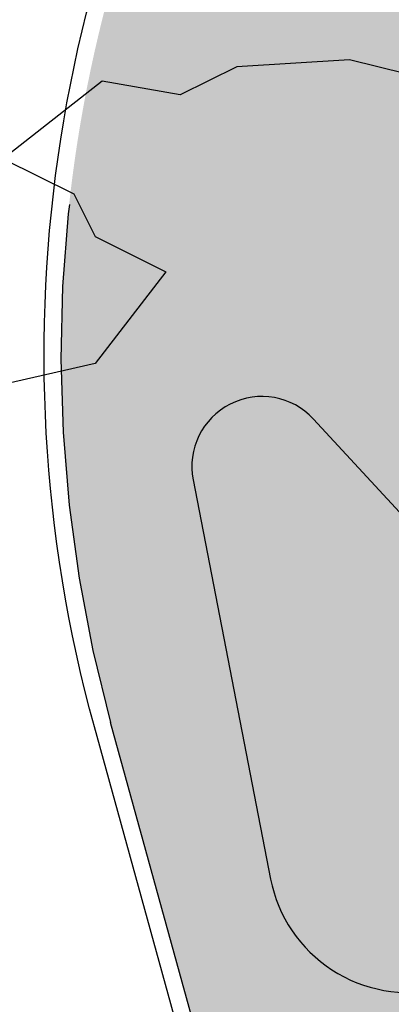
# Model space of a CAD drawing. Header units: metres. Extents: x 174282 to 175177, y 462028 to 462851.
# Tile 27 of 256: x 174504.78 to 174507.43, y 462467.89 to 462474.92. Entities that reach past the tile are written whole.
import ezdxf

# ---------------------------------------------------------------- set-up
doc = ezdxf.new("R2010")
doc.units = ezdxf.units.M
doc.linetypes.add('VH-GELEIDEBAND_50X200', pattern=[8, 4, -2, 0, -2])
doc.linetypes.add('VH-OPSLUITBAND_120X250', pattern=[26, 16, -4, 2, -4])
doc.layers.add('N-WE-GR-BOOM-1E-GROOTTE-S', color=7, linetype='Continuous', lineweight=25, true_color=0x00cc00)
doc.layers.add('N-WE-GR-GRAS_BERM-NECTAR-ONDER-MAAIMES-V', color=7, linetype='Continuous', lineweight=25, true_color=0xc4ff8a)
for name, color, linetype, lineweight in [('N-WE-GR-PLANTVAK-V', 86, 'Continuous', 25), ('N-WE-VH-KANTOPSLUITING_ACHTERKANTBAND-G', 50, 'Continuous', 25), ('N-WE-VH-KANTOPSLUITING_GELEIDEBAND_50-200X200-G', 210, 'VH-GELEIDEBAND_50X200', 25), ('N-WE-VH-KANTOPSLUITING_OPSLUITBAND_120X250-G', 152, 'VH-OPSLUITBAND_120X250', 25), ('N-WE-WH-RETENTIE_WADI_INSTEEK-G', 7, 'Continuous', 25)]:
    doc.layers.add(name, color=color, linetype=linetype, lineweight=lineweight)

# ---------------------------------------------------------------- blocks, each defined once
blk = doc.blocks.new('SGR-BOOM_1EGROOTTE')
at = {"linetype": 'Continuous', "flags": 128}
blk.add_lwpolyline([(167865.6230883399, 467740.4663184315), (167865.2189739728, 467740.5664970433), (167864.4140474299, 467740.5155192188), (167864.0099531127, 467740.3150811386), (167863.4547091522, 467740.4136069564), (167862.7483789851, 467739.8599651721), (167863.2527089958, 467739.6086635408), (167863.4038589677, 467739.3047715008), (167863.9081889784, 467739.0534698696), (167863.403919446, 467738.3979932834), (167862.7484864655, 467738.2484625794)], dxfattribs=at)

msp = doc.modelspace()

# ---------------------------------------------------------------- hatches: boundary and pattern name
at = {"layer": 'N-WE-GR-GRAS_BERM-NECTAR-ONDER-MAAIMES-V'}
h = msp.add_hatch(color=256, dxfattribs=at)
h.dxf.hatch_style = 1
edge = h.paths.add_edge_path()
edge.add_line((174506.8722647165, 462472.0706105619), (174508.3668453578, 462470.4544528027))
edge.add_arc((174509.1010275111, 462471.1334053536), 1.000000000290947, 222.7618457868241, 260.0650187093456)
edge.add_line((174508.9284969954, 462470.1484011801), (174512.0978710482, 462469.5932626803))
edge.add_arc((174512.0461118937, 462469.2977614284), 0.2999999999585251, -76.9944974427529, 80.06501873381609, ccw=False)
edge.add_line((174512.1136252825, 462469.0054568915), (174507.7738354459, 462468.0030984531))
edge.add_arc((174507.5487908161, 462468.9774469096), 1.000000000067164, 190.9805469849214, 283.00550256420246, ccw=False)
edge.add_line((174506.5670989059, 462468.7869712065), (174506.0143276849, 462471.6358964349))
edge.add_arc((174506.5051736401, 462471.7311342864), 0.5000000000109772, 42.76184579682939, 190.9805469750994, ccw=False)
edge = h.paths.add_edge_path()
edge.add_line((174516.6323216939, 462469.4060991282), (174516.8743805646, 462470.1935582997))
edge.add_arc((174512.8320123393, 462387.4683916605), 82.82387298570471, 87.20246491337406, 87.2996574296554)
edge.add_arc((174517.8342196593, 462493.5264657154), 23.35209958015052, 265.40037449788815, 267.29965747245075, ccw=False)
edge.add_arc((174520.256021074, 462523.6290876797), 53.5519832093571, 265.06542591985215, 265.4003745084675, ccw=False)
edge.add_arc((174846.8883331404, 466306.8042798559), 3850.801409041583, 265.025926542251, 265.0654258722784, ccw=False)
edge.add_arc((174528.7065299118, 462650.9168897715), 181.0940271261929, 264.5047835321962, 265.0259265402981, ccw=False)
edge.add_arc((174513.8844813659, 462496.8492070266), 26.3150104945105, 263.13763409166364, 264.5047836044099, ccw=False)
edge.add_arc((174510.8437332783, 462471.5826792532), 0.8661681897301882, 236.2616235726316, 263.1376340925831, ccw=False)
edge.add_arc((174513.4354846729, 462475.4632133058), 5.532614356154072, 225.7098442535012, 236.2616235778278, ccw=False)
edge.add_arc((174513.2492269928, 462475.2722823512), 5.265881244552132, 218.7885548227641, 225.7098442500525, ccw=False)
edge.add_arc((174513.2324586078, 462475.2588057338), 5.244368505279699, 211.853066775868, 218.788554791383, ccw=False)
edge.add_arc((174511.36997528, 462474.1016276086), 3.051674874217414, 198.605456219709, 211.8530667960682, ccw=False)
edge.add_arc((174515.8236667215, 462475.6009325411), 7.750960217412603, 190.3042534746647, 198.6054562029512, ccw=False)
edge.add_arc((174512.1443540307, 462474.9320059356), 4.011333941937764, 175.1960595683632, 190.3042534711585, ccw=False)
edge.add_arc((174509.727962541, 462475.135083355), 1.586423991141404, 151.0635013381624, 175.1960595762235, ccw=False)
edge.add_arc((174510.8083403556, 462474.5377844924), 2.820920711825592, 133.241151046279, 151.0635013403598, ccw=False)
edge.add_arc((174512.1754885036, 462473.084013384), 4.816552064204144, 119.62474567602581, 133.2411510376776, ccw=False)
edge.add_arc((174552.9861712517, 462401.3164084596), 87.3762331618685, 118.62901995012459, 119.6247456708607, ccw=False)
edge.add_arc((174552.1652429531, 462402.8202843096), 85.66288385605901, 117.6233853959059, 118.62901985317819, ccw=False)
edge.add_arc((174571.3684087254, 462366.1245031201), 127.079570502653, 116.75983376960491, 117.6233853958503, ccw=False)
edge.add_arc((174519.5907612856, 462468.8056224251), 12.0824529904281, 113.95899714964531, 116.75983360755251, ccw=False)
edge.add_arc((174516.4244501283, 462475.9309925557), 4.28524670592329, 101.61473334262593, 113.95899716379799, ccw=False)
edge.add_arc((174519.7939990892, 462459.5372331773), 21.02171009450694, 96.0499339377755, 101.614733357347, ccw=False)
edge.add_arc((174519.5539277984, 462461.8023674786), 18.7438892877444, 91.98342373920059, 96.04993393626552, ccw=False)
edge.add_arc((174518.7314112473, 462485.5531675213), 5.021148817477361, 271.9834237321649, 279.8448208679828)
edge.add_arc((174503.1143377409, 462575.5465944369), 96.35958471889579, 279.8448208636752, 280.4169174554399)
edge.add_arc((174540.0695630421, 462374.5277018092), 108.0279977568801, 99.87660013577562, 100.416916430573, ccw=False)
edge.add_arc((174611.1187082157, 461966.4505169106), 522.2440885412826, 99.73731108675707, 99.87660014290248, ccw=False)
edge.add_arc((174557.1765153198, 462280.7926736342), 203.3071799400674, 99.51406833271, 99.73731120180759, ccw=False)
edge.add_arc((174525.9196477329, 462467.2950228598), 14.20372138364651, 94.41916903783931, 99.51406832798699, ccw=False)
edge.add_arc((174523.6991719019, 462496.0270162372), 14.6139460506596, 274.4191675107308, 279.4420032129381)
edge.add_arc((174518.0917972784, 462529.744997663), 48.7950069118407, 279.4420032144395, 280.6924882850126)
edge.add_arc((174522.7069858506, 462505.3022377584), 23.92035159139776, 280.6924882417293, 282.4785291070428)
edge.add_arc((174451.6702421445, 462826.297490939), 352.6819240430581, 282.4785290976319, 282.6573535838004)
edge.add_arc((174442.5709106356, 462866.81499755), 394.2086163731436, 282.6573537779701, 282.826497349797)
edge.add_arc((174484.0982328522, 462684.4222808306), 207.1481405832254, 282.8264973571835, 283.1675408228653)
edge.add_arc((174549.36424484, 462405.4484203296), 79.35852105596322, 102.61653718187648, 103.16754094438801, ccw=False)
edge.add_arc((174536.0995987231, 462464.7106849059), 18.62988827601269, 100.51855342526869, 102.61653718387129, ccw=False)
edge.add_arc((174520.2521318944, 462550.0617107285), 68.17990272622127, 280.5185533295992, 281.6151866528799)
edge.add_arc((174529.2798685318, 462506.1411128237), 23.34109198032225, 281.6151866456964, 283.9213159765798)
edge.add_arc((174536.7510992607, 462475.9993623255), 7.712803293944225, 99.9089776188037, 103.92131585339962, ccw=False)
edge.add_arc((174536.9541835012, 462474.8368176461), 8.892953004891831, 95.72977556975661, 99.9089776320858, ccw=False)
edge.add_arc((174533.5703636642, 462508.5609757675), 25.00054309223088, 275.7297755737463, 278.2219567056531)
edge.add_arc((174452.811408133, 463067.4720194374), 589.7160144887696, 278.2219567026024, 278.35766803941)
edge.add_arc((174515.0832019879, 462643.6014603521), 161.2956284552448, 278.3576685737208, 278.617162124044)
edge.add_arc((174515.9002884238, 462638.2096520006), 155.8422599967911, 278.6171621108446, 278.9713485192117)
edge.add_arc((174471.0128064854, 462922.5382065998), 443.6922434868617, 278.9713485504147, 279.1812585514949)
edge.add_arc((174535.686807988, 462522.3995965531), 38.36073259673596, 279.181258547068, 281.0986766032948)
edge.add_arc((174551.361744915, 462442.4940039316), 43.06780895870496, 99.28908021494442, 101.09867606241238, ccw=False)
edge.add_arc((174546.4068064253, 462472.7882118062), 12.37105919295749, 94.85589775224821, 99.28908021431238, ccw=False)
edge.add_arc((174544.7179791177, 462492.6673146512), 7.579651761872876, 274.8558976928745, 280.5204158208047)
edge.add_arc((174542.3759099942, 462505.278907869), 20.40687169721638, 280.5204158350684, 281.9701242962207)
edge.add_arc((174560.3238618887, 462420.6234024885), 66.1303085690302, 101.16481882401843, 101.97012416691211, ccw=False)
edge.add_arc((174573.9254931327, 462351.7080823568), 136.3750643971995, 100.47464633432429, 101.16481882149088, ccw=False)
edge.add_arc((174550.0233902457, 462480.9915356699), 4.9006493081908, 96.83324317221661, 100.4746464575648, ccw=False)
edge.add_arc((174550.5535110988, 462476.5676416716), 9.356192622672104, 91.69007609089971, 96.83324316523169, ccw=False)
edge.add_arc((174548.5671122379, 462543.8896166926), 57.99508131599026, 271.6900760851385, 273.7552770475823)
edge.add_arc((174504.6026360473, 463213.7126150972), 729.2593544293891, 273.7552770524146, 273.8943373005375)
edge.add_arc((174593.483444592, 461908.0598701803), 579.415123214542, 93.73832729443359, 93.89433476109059, ccw=False)
edge.add_arc((174579.0645617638, 462128.7383778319), 358.2660605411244, 93.11394395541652, 93.73832729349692, ccw=False)
edge.add_arc((174563.3636545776, 462417.3465935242), 69.23107883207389, 91.69353773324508, 93.11394394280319, ccw=False)
edge.add_arc((174562.3027090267, 462453.2300565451), 33.3319350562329, 89.03198892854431, 91.69353773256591, ccw=False)
edge.add_arc((174563.9395463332, 462550.1038937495), 63.55572964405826, 269.0319889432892, 270.9593752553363)
edge.add_arc((174562.8608954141, 462614.5170299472), 127.9778966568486, 270.9593752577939, 271.8981626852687)
edge.add_arc((174568.7672830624, 462436.2987609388), 50.3382182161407, 90.40126084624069, 91.89816269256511, ccw=False)
edge.add_arc((174570.0045005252, 462259.6401584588), 227.0011530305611, 89.89034372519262, 90.40126084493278, ccw=False)
edge.add_arc((174568.6000855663, 461525.8294141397), 960.8132412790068, 89.64200531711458, 89.89034372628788, ccw=False)
edge.add_arc((174567.5439977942, 461356.8085171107), 1129.837437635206, 89.53169686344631, 89.64200531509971, ccw=False)
edge.add_arc((174572.9859090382, 462022.5986220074), 464.0250930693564, 89.35957101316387, 89.53169688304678, ccw=False)
edge.add_arc((174577.2754447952, 462406.3446177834), 80.25512369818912, 88.42972759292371, 89.3595710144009, ccw=False)
edge.add_arc((174573.2955571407, 462261.1636477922), 225.4906343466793, 87.8750011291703, 88.42972759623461, ccw=False)
edge.add_arc((174580.0172332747, 462442.3153081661), 44.21431215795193, 86.44544780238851, 87.87500112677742, ccw=False)
edge.add_arc((174574.2408281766, 462349.3249972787), 137.3838606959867, 85.6344749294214, 86.44544775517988, ccw=False)
edge.add_arc((174582.9310188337, 462463.1594963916), 23.21813640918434, 83.19624944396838, 85.63447493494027, ccw=False)
edge.add_arc((174582.7328930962, 462461.4988887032), 24.89052144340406, 80.84137178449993, 83.1962494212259, ccw=False)
edge.add_arc((174585.6971389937, 462479.8848044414), 6.267185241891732, 74.11938110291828, 80.84137180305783, ccw=False)
edge.add_arc((174583.6893214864, 462472.8272463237), 13.6047909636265, 69.5584469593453, 74.11938119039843, ccw=False)
edge.add_arc((174585.8145214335, 462478.5290763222), 7.519781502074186, 63.818857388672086, 69.55844697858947, ccw=False)
edge.add_arc((174587.010442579, 462480.9615296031), 4.809236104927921, 56.64012273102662, 63.81885740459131, ccw=False)
edge.add_arc((174587.6209485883, 462481.8888228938), 3.699015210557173, 48.37979345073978, 56.640122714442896, ccw=False)
edge.add_arc((174585.6381590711, 462479.6571390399), 6.68429025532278, 42.23730178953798, 48.37979356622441, ccw=False)
edge.add_arc((174585.3766498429, 462479.4197065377), 7.037505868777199, 35.48776158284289, 42.23730178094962, ccw=False)
edge.add_arc((174585.0814714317, 462479.2092529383), 7.400026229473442, 28.905810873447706, 35.48776158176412, ccw=False)
edge.add_arc((174586.1085273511, 462479.7763541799), 6.226805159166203, 22.920315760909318, 28.905810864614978, ccw=False)
edge.add_arc((174588.5977171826, 462480.8288693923), 3.524240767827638, 14.96144120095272, 22.92031566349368, ccw=False)
edge.add_arc((174588.3401823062, 462480.7600488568), 3.790812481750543, 5.522754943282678, 14.96144118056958, ccw=False)
edge.add_arc((174588.23407281, 462480.7497891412), 3.897416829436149, -3.785661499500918, 5.522754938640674, ccw=False)
edge.add_arc((174586.32457694, 462480.8761377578), 5.811088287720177, 352.11263659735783, 356.21433849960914, ccw=False)
edge.add_line((174592.0806908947, 462480.078704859), (174593.2823082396, 462480.0607259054))
edge.add_arc((174383.4057991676, 462483.2009481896), 209.9000001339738, 359.1427908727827, 360.7770402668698)
edge.add_line((174593.2864966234, 462486.0475060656), (174593.2528024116, 462488.5318274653))
edge.add_line((174593.2528024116, 462488.5318274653), (174552.0968838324, 462487.9736403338))
edge.add_line((174552.0968838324, 462487.9736403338), (174513.5146415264, 462482.3033498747))
edge.add_arc((174514.9512371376, 462472.5283515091), 9.87999999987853, 98.36069860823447, 195.4004041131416)
edge.add_line((174505.4259930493, 462469.9045898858), (174506.3446610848, 462466.5694784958))
edge.add_line((174506.3446610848, 462466.5694784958), (174516.6323216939, 462469.4060991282))
at = {"layer": 'N-WE-GR-PLANTVAK-V'}
h = msp.add_hatch(color=256, dxfattribs=at)
h.dxf.hatch_style = 1
edge = h.paths.add_edge_path()
edge.add_line((174512.0978710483, 462469.5932626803), (174508.9284969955, 462470.1484011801))
edge.add_arc((174509.1010275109, 462471.1334053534), 1.000000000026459, 222.7618457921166, 260.0650187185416, ccw=False)
edge.add_line((174508.3668453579, 462470.4544528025), (174506.8722647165, 462472.0706105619))
edge.add_arc((174506.50517364, 462471.7311342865), 0.4999999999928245, 42.76184578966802, 190.9805469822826)
edge.add_line((174506.0143276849, 462471.6358964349), (174506.5670989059, 462468.7869712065))
edge.add_arc((174507.5487908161, 462468.9774469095), 0.9999999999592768, 190.9805469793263, 283.0055025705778)
edge.add_line((174507.7738354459, 462468.0030984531), (174512.1136252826, 462469.0054568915))
edge.add_arc((174512.0461118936, 462469.2977614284), 0.299999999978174, 283.0055025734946, 440.0650187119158)

# ---------------------------------------------------------------- linework, layer by layer
at = {"layer": 'N-WE-VH-KANTOPSLUITING_ACHTERKANTBAND-G'}
msp.add_lwpolyline([(174506.2289698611, 462466.5376109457), (174505.3103018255, 462469.8727223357, -0.4506755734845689), (174513.4971929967, 462482.4220745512), (174552.0873039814, 462488.0935214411), (174597.0937255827, 462488.7039319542)], format="xyb", dxfattribs=at)
msp.add_arc((174514.9512371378, 462472.5283515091), 13.76999999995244, 98.36069860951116, 195.4004041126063, dxfattribs=at)
at = {"layer": 'N-WE-VH-KANTOPSLUITING_GELEIDEBAND_50-200X200-G', "ltscale": 0.5}
msp.add_arc((174514.9512371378, 462472.5283515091), 13.56999999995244, 98.36069860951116, 195.4004041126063, dxfattribs=at)
at = {"layer": 'N-WE-VH-KANTOPSLUITING_OPSLUITBAND_120X250-G', "ltscale": 0.5}
msp.add_lwpolyline([(174506.3446610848, 462466.5694784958), (174505.4259930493, 462469.9045898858, -0.4506755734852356), (174513.5146415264, 462482.3033498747), (174552.0968838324, 462487.9736403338), (174597.0953529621, 462488.5839429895)], format="xyb", dxfattribs=at)
at = {"layer": 'N-WE-WH-RETENTIE_WADI_INSTEEK-G', "flags": 128}
msp.add_lwpolyline([(174512.0978710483, 462469.5932626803), (174508.9284969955, 462470.1484011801, -0.1642185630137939), (174508.3668453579, 462470.4544528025), (174506.8722647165, 462472.0706105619, 0.7550512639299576), (174506.0143276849, 462471.6358964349), (174506.5670989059, 462468.7869712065, 0.4246033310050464), (174507.7738354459, 462468.0030984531), (174512.1136252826, 462469.0054568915, 0.8174674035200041)], format="xyb", close=True, dxfattribs=at)

# ---------------------------------------------------------------- block references
at = {"layer": 'N-WE-GR-BOOM-1E-GROOTTE-S'}
msp.add_blockref('SGR-BOOM_1EGROOTTE', (6641.911414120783, -5265.931195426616), dxfattribs=at)

doc.saveas('drawing.dxf')
